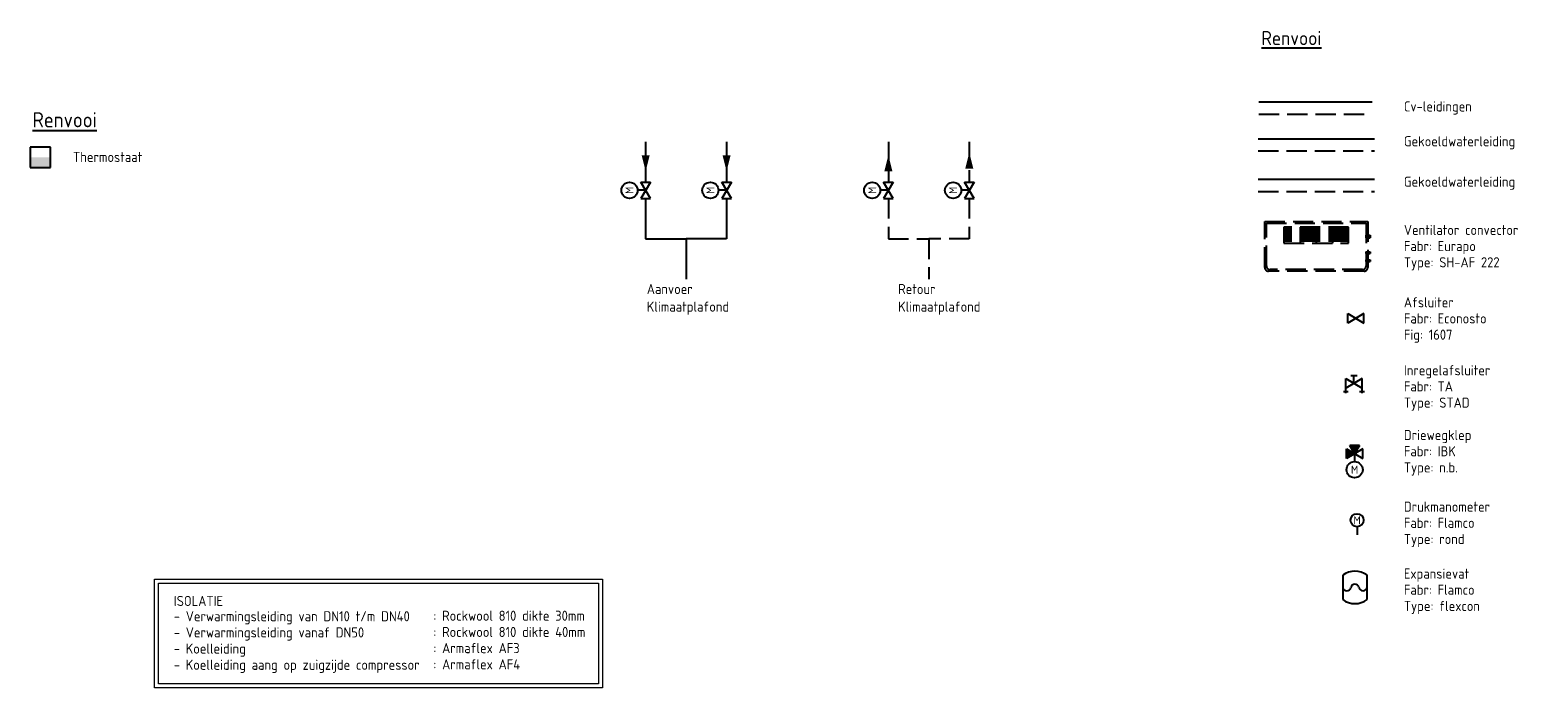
# Model space of a CAD drawing. Header units: millimetres. Extents: x -73881 to 4908, y -3341 to 47396.
# Tile 3 of 3: x -13728 to 4908, y 3538 to 11665. Entities that reach past the tile are written whole.
import ezdxf
from ezdxf.enums import TextEntityAlignment as Align

# ---------------------------------------------------------------- set-up
doc = ezdxf.new("R2010")
doc.units = ezdxf.units.MM
doc.header["$LTSCALE"] = 50
for name, pattern in [('2322105', [47, 40, -7]), ('2322106', [47, 5, -2, 5, -2, 5, -2, 5, -2, 5, -2, 5, -7]), ('2322107', [2000, 1000, 1000]), ('2322108', [7, 5, -2]), ('CENTER2', [28.575, 19.05, -3.175, 3.175, -3.175])]:
    doc.linetypes.add(name, pattern=pattern)
for name, color, linetype in [('00att025', 7, 'Continuous'), ('Thermostaat', 160, 'Continuous'), ('Ventilator convector', 7, 'Continuous'), ('WL524---', 190, 'Continuous'), ('WL524---_D', 192, 'Continuous'), ('WL524---_HARTLIJN', 7, 'Continuous'), ('WL5501--', 130, 'Continuous'), ('WL5501--_D', 130, 'Continuous'), ('WL5501--_HARTLIJN', 7, 'Continuous'), ('WL5502--', 130, 'Continuous'), ('WL561---', 10, 'Continuous'), ('WL561---_AANVOER', 10, 'Continuous'), ('WL561---_RETOUR', 10, 'Continuous'), ('WM570---_RETOUR', 2, 'Continuous'), ('WM570---_TOEVOER', 2, 'Continuous')]:
    doc.layers.add(name, color=color, linetype=linetype)
doc.styles.add('BURO-018', font='ISO96.shx', dxfattribs={"height": 90})
doc.styles.add('BURO-025', font='ISO96.shx', dxfattribs={"height": 125})
doc.styles.add('BURO-035', font='ISO96.shx', dxfattribs={"height": 175})

# ---------------------------------------------------------------- blocks, each defined once
blk = doc.blocks.new('30483012')
at = {"color": 0, "linetype": 'Continuous'}
for p, q in [((2.5, -1.5), (-2.5, 1.5)), ((-2.5, 1.5), (-2.5, -1.5)), ((-2.5, -1.5), (2.5, 1.5)), ((0, 0), (0, 2.5)), ((2.5, 1.5), (2.5, -1.5))]:
    blk.add_line(p, q, dxfattribs=at)
blk.add_circle((0, 5), 2.5, dxfattribs=at)
at = {"color": 0, "linetype": 'Continuous', "style": 'BURO-018', "flags": 1}
blk.add_attdef('CV_MATCODE', (0, 0), '', height=1.8, dxfattribs=at)
at = {"layer": '00att025', "linetype": 'Continuous', "style": 'BURO-018'}
blk.add_attdef('CV_TEXT1', text='', height=1.8, dxfattribs=at).set_placement((0, 5), align=Align.MIDDLE)
blk = doc.blocks.new('30481017')
at = {"color": 0, "linetype": 'Continuous'}
blk.add_lwpolyline([(0, 0, 0, 2, 0), (-4, 0, 2, 2, 0)], format="xyseb", dxfattribs=at)
blk = doc.blocks.new('SW30485012')
at = {"color": 0, "linetype": 'Continuous'}
for p, q in [((-2.5, 2.5), (-2.5, -2.5)), ((2.5, 2.5), (-2.5, 2.5)), ((2.5, -2.5), (2.5, 2.5)), ((-2.5, -2.5), (2.5, -2.5))]:
    blk.add_line(p, q, dxfattribs=at)
blk.add_solid([(-2.5, 0), (2.5, 0), (-2.5, -2.5), (2.5, -2.5)], dxfattribs=at)
at = {"color": 0, "linetype": 'Continuous', "style": 'BURO-018', "flags": 1}
blk.add_attdef('W_ID', (0, 0), '', height=1.8, dxfattribs=at)
blk = doc.blocks.new('*U64')
at = {"color": 0, "ltscale": 10}
for p, q in [((0, 10.65), (50, 10.65)), ((0, -10.65), (0, 10.65)), ((50, 10.65), (50, -10.65)), ((0, -10.65), (50, -10.65))]:
    blk.add_line(p, q, dxfattribs=at)
at = {"layer": 'WL5501--_HARTLIJN', "linetype": 'CENTER2'}
blk.add_line((0, 0), (50, 0), dxfattribs=at)
at = {"layer": 'WL5501--_D', "color": 2, "linetype": '2322106', "style": 'BURO-025'}
blk.add_attdef('POSNR', text='', height=125, dxfattribs=at).set_placement((0, 0), align=Align.MIDDLE)
blk = doc.blocks.new('*U65')
at = {"color": 0, "ltscale": 10}
for p, q in [((0, 16), (50, 16)), ((0, -16), (0, 16)), ((50, 16), (50, -16)), ((0, -16), (50, -16))]:
    blk.add_line(p, q, dxfattribs=at)
at = {"layer": 'WL524---_HARTLIJN', "linetype": 'CENTER2'}
blk.add_line((0, 0), (50, 0), dxfattribs=at)
at = {"layer": 'WL524---_D', "color": 1, "linetype": '2322106', "style": 'BURO-018'}
blk.add_attdef('POSNR', text='', height=90, dxfattribs=at).set_placement((0, 0), align=Align.MIDDLE)
blk = doc.blocks.new('Block ventilator convector')
at = {"layer": 'Ventilator convector', "linetype": '2322106'}
for p, q in [((-636.5, 0), (636.5, 0)), ((-636.5, -569), (-636.5, 0)), ((636.5, 0), (636.5, -569)), ((-616.5, -20), (616.5, -20)), ((-616.5, -549), (-616.5, -20)), ((-400, -70), (-400, -270)), ((400, -70), (-400, -70)), ((400, -95), (-400, -95)), ((400, -120), (-400, -120)), ((400, -145), (-400, -145)), ((400, -170), (-400, -170)), ((-200, -70), (-200, -270)), ((0, -70), (0, -270)), ((200, -70), (200, -270)), ((400, -270), (400, -70)), ((616.5, -20), (616.5, -549)), ((400, -195), (-400, -195)), ((400, -220), (-400, -220)), ((400, -245), (-400, -245)), ((-400, -270), (400, -270)), ((591.5, -614), (-591.5, -614)), ((571.5, -594), (-571.5, -594))]:
    blk.add_line(p, q, dxfattribs=at)
for centre, start, end in [((-571.5, -549), 180, 270), ((571.5, -549), 270, 0), ((-591.5, -569), 180, 270), ((591.5, -569), 270, 0)]:
    blk.add_arc(centre, 45, start, end, dxfattribs=at)
at = {"layer": 'WL524---_D', "linetype": '2322106'}
blk.add_blockref('*U65', (616.5, -184.5), dxfattribs=at)
at = {"layer": 'WL5501--_D', "linetype": '2322106'}
for p in [(616.5, -384.5), (616.5, -484.5)]:
    blk.add_blockref('*U64', p, dxfattribs=at)
blk = doc.blocks.new('3048301')
at = {"color": 0, "linetype": 'Continuous'}
for p, q in [((-2.5, 1.5), (2.5, -1.5)), ((-2.5, -1.5), (-2.5, 1.5)), ((2.5, 1.5), (-2.5, -1.5)), ((2.5, -1.5), (2.5, 1.5))]:
    blk.add_line(p, q, dxfattribs=at)
at = {"color": 0, "linetype": 'Continuous', "style": 'BURO-018', "flags": 1}
blk.add_attdef('CV_MATCODE', (0, 0), '', height=1.8, dxfattribs=at)
blk = doc.blocks.new('3048301A')
at = {"color": 0, "linetype": 'Continuous'}
for p, q in [((-2.5, 1.5), (2.5, -1.5)), ((-2.5, -3), (-2.5, 1.5)), ((2.5, 1.5), (-2.5, -1.5)), ((-1, 2.5), (1, 2.5)), ((0, 0), (0, 2.5)), ((2.5, -3), (2.5, 1.5)), ((-3.25, -2.5), (-1.75, -2.5)), ((1.75, -2.5), (3.25, -2.5))]:
    blk.add_line(p, q, dxfattribs=at)
at = {"color": 0, "linetype": 'Continuous', "style": 'BURO-018', "flags": 1}
blk.add_attdef('CV_MATCODE', (0, 0), '', height=1.8, dxfattribs=at)
blk = doc.blocks.new('30483032B')
at = {"linetype": 'Continuous'}
for points in [[(0, 0), (-1.5, -2.5), (1.5, -2.5)], [(2.5, 1.5), (0, 0), (2.5, -1.5)]]:
    blk.add_hatch(color=0, dxfattribs=at).paths.add_polyline_path(points)
at = {"color": 0, "linetype": 'Continuous'}
for p, q in [((2.5, -1.5), (-2.5, 1.5)), ((-2.5, 1.5), (-2.5, -1.5)), ((-2.5, -1.5), (2.5, 1.5)), ((-1.5, -2.5), (0, 0)), ((0, 0), (0, 2.5)), ((0, 0), (1.5, -2.5)), ((2.5, 1.5), (2.5, -1.5)), ((-1.5, -2.5), (1.5, -2.5))]:
    blk.add_line(p, q, dxfattribs=at)
blk.add_circle((0, 5), 2.5, dxfattribs=at)
at = {"color": 0, "linetype": 'Continuous', "style": 'BURO-018', "flags": 1}
blk.add_attdef('CV_MATCODE', (0, 0), '', height=1.8, dxfattribs=at)
at = {"layer": '00att025', "linetype": 'Continuous', "style": 'BURO-018'}
blk.add_attdef('CV_TEXT1', text='', height=1.8, dxfattribs=at).set_placement((0, 5), align=Align.MIDDLE)
blk = doc.blocks.new('3048601')
at = {"color": 0, "linetype": 'Continuous'}
blk.add_circle((0, 0), 2, dxfattribs=at)
at = {"color": 0, "linetype": 'Continuous', "style": 'BURO-018'}
blk.add_attdef('CV_TEXT1', text='', height=1.8, dxfattribs=at).set_placement((0, 0), align=Align.MIDDLE)
at = {"color": 0, "linetype": 'Continuous', "style": 'BURO-018', "flags": 1}
blk.add_attdef('CV_MATCODE', (0, 0), '', height=1.8, dxfattribs=at)
blk = doc.blocks.new('2322314')
at = {"color": 0, "linetype": 'Continuous'}
for p, q in [((3.75, 3.75), (-3.75, 3.75)), ((-3.75, -3.75), (3.75, -3.75))]:
    blk.add_line(p, q, dxfattribs=at)
for centre, radius, start, end in [((1.25, 0), 6.25, 143.1301024, 216.8698976), ((0.28125, 2.5), 1.28125, 102.6803835, 257.3196165), ((-0.28125, 0), 1.28125, 282.6803835, 77.3196165), ((-1.25, 0), 6.25, 323.1301024, 36.8698976), ((0.28125, -2.5), 1.28125, 102.6803835, 257.3196165)]:
    blk.add_arc(centre, radius, start, end, dxfattribs=at)
at = {"color": 0, "linetype": 'Continuous', "style": 'BURO-018', "flags": 1}
blk.add_attdef('CV_MATCODE', (0, 0), '', height=1.8, dxfattribs=at)

msp = doc.modelspace()

# ---------------------------------------------------------------- linework, layer by layer
at = {"layer": 'WL5501--', "linetype": '2322105'}
for p, q in [((-5120, 10286), (-5120, 9786)), ((1451, 10323), (2888, 10323)), ((-5120, 9586), (-5120, 9086)), ((-5120, 9086), (-5620, 9086))]:
    msp.add_line(p, q, dxfattribs=at)
at = {"layer": 'WL5501--', "color": 160, "linetype": '2322105'}
msp.add_line((1451, 9823), (2888, 9823), dxfattribs=at)
at = {"layer": 'WL5502--', "linetype": '2322106'}
for p, q in [((-2120, 10286), (-2120, 9786)), ((1451, 10173), (2888, 10173)), ((-2120, 9586), (-2120, 9086)), ((-2120, 9086), (-2620, 9086))]:
    msp.add_line(p, q, dxfattribs=at)
at = {"layer": 'WL5502--', "color": 160, "linetype": '2322106'}
msp.add_line((1451, 9673), (2888, 9673), dxfattribs=at)
at = {"layer": 'WL561---', "color": 2, "linetype": '2322106'}
msp.add_line((2674, 5529), (2674, 5429), dxfattribs=at)
at = {"layer": 'WL561---_AANVOER', "linetype": '2322107'}
for p, q in [((1461, 10778), (2859, 10778)), ((-6120, 10286), (-6120, 9786)), ((-6120, 9586), (-6120, 9086)), ((-6120, 9086), (-5620, 9086)), ((-5620, 9086), (-5620, 8586))]:
    msp.add_line(p, q, dxfattribs=at)
at = {"layer": 'WL561---_RETOUR', "linetype": '2322108'}
for p, q in [((1461, 10628), (2859, 10628)), ((-3120, 10286), (-3120, 9786)), ((-3120, 9586), (-3120, 9086)), ((-3120, 9086), (-2620, 9086)), ((-2620, 9086), (-2620, 8586))]:
    msp.add_line(p, q, dxfattribs=at)
at = {"layer": 'WM570---_TOEVOER', "lineweight": 0}
for points in [[(-12193, 4880), (-6655, 4880), (-6655, 3538), (-12193, 3538)], [(-12143, 4830), (-6705, 4830), (-6705, 3588), (-12143, 3588)]]:
    msp.add_lwpolyline(points, close=True, dxfattribs=at)

# ---------------------------------------------------------------- block references
at = {"layer": 'Thermostaat', "xscale": 50, "yscale": 50, "zscale": 50}
msp.add_blockref('SW30485012', (-13603, 10094), dxfattribs=at)
at = {"layer": 'WL524---', "linetype": '2322106'}
msp.add_blockref('Block ventilator convector', (2169, 9301), dxfattribs=at)
at = {"layer": 'WL5501--', "linetype": '2322105', "xscale": 50, "yscale": 50, "zscale": 50}
for p, rotation in [((-5120, 9920), 270), ((-2120, 10153), 89.99999999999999)]:
    msp.add_blockref('30481017', p, dxfattribs=dict(at, rotation=rotation))
at = {"layer": 'WL5501--', "color": 2, "linetype": '2322105', "xscale": 40, "yscale": 40, "zscale": 40}
msp.add_blockref('3048301', (2659, 8103), dxfattribs=at)
at = {"layer": 'WL5502--', "color": 2, "linetype": '2322105', "xscale": 40, "yscale": 40, "zscale": 40}
msp.add_blockref('3048301A', (2635, 7299), dxfattribs=at)
at = {"layer": 'WL5502--', "color": 2, "linetype": '2322106'}
ref = msp.add_blockref('30483032B', (2643, 6433), dxfattribs=dict(at, xscale=40, yscale=40, zscale=40, rotation=180))
ref.add_attrib('CV_TEXT1', 'M', dxfattribs={"layer": '0', "color": 2, "linetype": 'Continuous', "height": 100, "style": 'BURO-025'}).set_placement((2643, 6233), align=Align.MIDDLE)
at = {"layer": 'WL561---', "color": 2, "linetype": '2322107'}
ref = msp.add_blockref('30483012', (-6120, 9686), dxfattribs=dict(at, xscale=40, yscale=40, zscale=40, rotation=90))
ref.add_attrib('CV_TEXT1', 'M', dxfattribs={"layer": '0', "color": 2, "linetype": 'Continuous', "height": 100, "rotation": 90, "style": 'BURO-025'}).set_placement((-6320, 9686), align=Align.MIDDLE)
ref = msp.add_blockref('30483012', (-5120, 9686), dxfattribs=dict(at, xscale=40, yscale=40, zscale=40, rotation=90))
ref.add_attrib('CV_TEXT1', 'M', dxfattribs={"layer": '0', "color": 2, "linetype": 'Continuous', "height": 100, "rotation": 90, "style": 'BURO-025'}).set_placement((-5320, 9686), align=Align.MIDDLE)
ref = msp.add_blockref('30483012', (-3120, 9686), dxfattribs=dict(at, xscale=40, yscale=40, zscale=40, rotation=90))
ref.add_attrib('CV_TEXT1', 'M', dxfattribs={"layer": '0', "color": 2, "linetype": 'Continuous', "height": 100, "rotation": 90, "style": 'BURO-025'}).set_placement((-3320, 9686), align=Align.MIDDLE)
ref = msp.add_blockref('30483012', (-2120, 9686), dxfattribs=dict(at, xscale=40, yscale=40, zscale=40, rotation=90))
ref.add_attrib('CV_TEXT1', 'M', dxfattribs={"layer": '0', "color": 2, "linetype": 'Continuous', "height": 100, "rotation": 90, "style": 'BURO-025'}).set_placement((-2320, 9686), align=Align.MIDDLE)
at = {"layer": 'WL561---', "color": 2, "linetype": '2322106'}
ref = msp.add_blockref('3048601', (2674, 5609), dxfattribs=dict(at, xscale=40, yscale=40, zscale=40))
ref.add_attrib('CV_TEXT1', 'M', dxfattribs={"layer": '0', "color": 2, "linetype": 'Continuous', "height": 100, "style": 'BURO-025'}).set_placement((2674, 5609), align=Align.MIDDLE)
at = {"layer": 'WL561---', "color": 2, "xscale": 40, "yscale": 40, "zscale": 40, "rotation": 90}
msp.add_blockref('2322314', (2647, 4778), dxfattribs=at)
at = {"layer": 'WL561---_AANVOER', "linetype": '2322107', "xscale": 50, "yscale": 50, "zscale": 50, "rotation": 270}
msp.add_blockref('30481017', (-6120, 9920), dxfattribs=at)
at = {"layer": 'WL561---_RETOUR', "linetype": '2322108', "xscale": 50, "yscale": 50, "zscale": 50, "rotation": 89.99999999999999}
msp.add_blockref('30481017', (-3120, 10120), dxfattribs=at)

# ---------------------------------------------------------------- texts
at = {"layer": 'WM570---_RETOUR', "color": 3, "style": 'BURO-025'}
msp.add_text('%%URenvooi', height=187.5, dxfattribs=at).set_placement((-13698, 10464))
at = {"layer": 'WM570---_RETOUR', "style": 'BURO-025'}
for s, p in [('Cv-leidingen ', (3252, 10660)), ('Gekoeldwaterleiding ', (3252, 10230)), ('Thermostaat', (-13198, 10036)), ('Gekoeldwaterleiding ', (3252, 9730)), ('Ventilator convector', (3252, 9134)), ('Fabr: Eurapo', (3252, 8934)), ('Type: SH-AF 222', (3252, 8734)), ('Aanvoer ', (-6106, 8404)), ('Retour', (-2999, 8404)), ('Klimaatplafond', (-6106, 8186)), ('Klimaatplafond', (-2999, 8186)), ('Afsluiter', (3252, 8240)), ('Fabr: Econosto', (3252, 8040)), ('Fig: 1607', (3252, 7840)), ('Inregelafsluiter', (3252, 7400)), ('Fabr: TA', (3252, 7200)), ('Type: STAD', (3252, 7000)), ('Driewegklep', (3252, 6599)), ('Fabr: IBK', (3252, 6399)), ('Type: n.b.', (3252, 6199)), ('Drukmanometer', (3252, 5714)), ('Fabr: Flamco', (3252, 5514)), ('Type: rond', (3252, 5314)), ('Expansievat', (3252, 4887)), ('Fabr: Flamco', (3252, 4687)), ('Type: flexcon', (3252, 4487))]:
    msp.add_text(s, height=125, dxfattribs=at).set_placement(p)
at = {"layer": 'WM570---_TOEVOER', "color": 3, "linetype": '2322107', "style": 'BURO-035'}
msp.add_text('%%URenvooi', height=175, dxfattribs=at).set_placement((1491, 11480))
at = {"layer": 'WM570---_TOEVOER', "lineweight": 0, "style": 'BURO-025'}
for s, p in [('ISOLATIE', (-11953, 4549)), ('- Verwarmingsleiding van DN10 t/m DN40', (-11953, 4360)), (': Rockwool 810 dikte 30mm', (-8744, 4366)), ('- Verwarmingsleiding vanaf DN50', (-11953, 4160)), (': Rockwool 810 dikte 40mm', (-8744, 4166)), (': Armaflex AF3', (-8744, 3966)), ('- Koelleiding ', (-11953, 3960)), ('- Koelleiding aang op zuigzijde compressor', (-11953, 3760)), (': Armaflex AF4', (-8744, 3766))]:
    msp.add_text(s, height=125, dxfattribs=at).set_placement(p)

doc.saveas('drawing.dxf')
